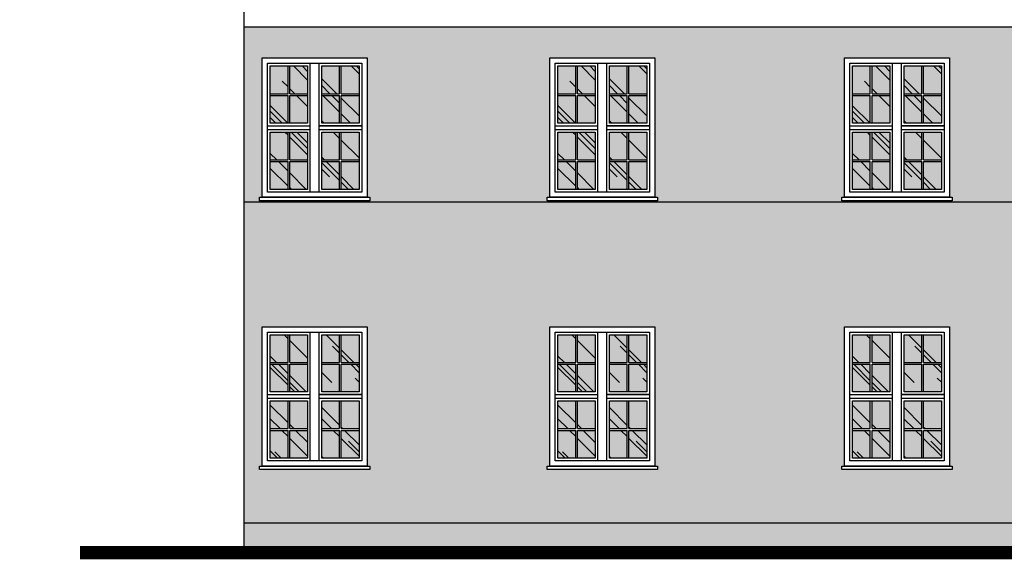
# Model space of a CAD drawing. Header units: millimetres. Extents: x -33628 to -373, y -3399 to 2697.
# Tile 1 of 99: x -33579 to -32470, y -1185 to -577. Entities that reach past the tile are written whole.
import ezdxf

# ---------------------------------------------------------------- set-up
doc = ezdxf.new("R2010")
doc.units = ezdxf.units.MM
doc.header["$LTSCALE"] = 0.2
doc.header["$MEASUREMENT"] = 0
for name, color, linetype, true_color in [('_md-cokół', 7, 'Continuous', 0xb90000), ('_md-kolor 1', 7, 'Continuous', 0xffd2a8), ('_md-kolor 2', 7, 'Continuous', 0xffc31e), ('_md-szyby tło', 7, 'Continuous', 0xd6f4fe)]:
    doc.layers.add(name, color=color, linetype=linetype, true_color=true_color)
for name, color, linetype in [('_md-elewacje', 7, 'Continuous'), ('_md-elewacje-obrysowe', 2, 'Continuous'), ('A-szkło', 154, 'Continuous'), ('A-teren', 7, 'Continuous')]:
    doc.layers.add(name, color=color, linetype=linetype)

msp = doc.modelspace()

# ---------------------------------------------------------------- hatches: boundary and pattern name
at = {"layer": '_md-cokół'}
h = msp.add_hatch(color=256, dxfattribs=at)
h.dxf.hatch_style = 1
h.paths.add_polyline_path([(-32028.2, -1172), (-32005.7, -1171.9), (-32005.7, -1143.5), (-33326.1, -1143.5), (-33326.1, -1172)])
at = {"layer": '_md-kolor 1'}
h = msp.add_hatch(color=256, dxfattribs=at)
h.dxf.hatch_style = 1
h.paths.add_polyline_path([(-32000.7, -619), (-32000.7, -584.8), (-33326.1, -584.8), (-33326.1, -619.8)])
h = msp.add_hatch(color=256, dxfattribs=at)
h.dxf.hatch_style = 1
h.paths.add_polyline_path([(-33326.1, -975.7), (-33326.1, -782), (-32005.7, -782), (-32005.7, -975.7), (-32198.6, -975.7), (-32198.6, -922.5), (-32316.6, -922.5), (-32316.6, -975.7), (-32532.3, -975.7), (-32532.3, -922.5), (-32650.3, -922.5), (-32650.3, -975.7), (-32864, -975.7), (-32864, -922.5), (-32982, -922.5), (-32982, -975.7), (-33187.9, -975.7), (-33187.9, -922.5), (-33305.9, -922.5), (-33305.9, -975.7)])
h.paths.add_polyline_path([(-33326.1, -975.7), (-33305.9, -975.7), (-33305.9, -1079.5), (-33308.9, -1079.5), (-33308.9, -1083.5), (-33184.9, -1083.5), (-33184.9, -1079.5), (-33187.9, -1079.5), (-33187.9, -975.7), (-32982, -975.7), (-32982, -1079.5), (-32985, -1079.5), (-32985, -1083.5), (-32861, -1083.5), (-32861, -1079.5), (-32864, -1079.5), (-32864, -975.7), (-32650.3, -975.7), (-32650.3, -1079.5), (-32653.3, -1079.5), (-32653.3, -1083.5), (-32529.3, -1083.5), (-32529.3, -1079.5), (-32532.3, -1079.5), (-32532.3, -975.7), (-32316.6, -975.7), (-32316.6, -1079.5), (-32319.6, -1079.5), (-32319.6, -1083.5), (-32195.6, -1083.5), (-32195.6, -1079.5), (-32198.6, -1079.5), (-32198.6, -975.7), (-32005.7, -975.7), (-32005.7, -1143.5), (-33326.1, -1143.5)])
at = {"layer": '_md-kolor 2'}
h = msp.add_hatch(color=256, dxfattribs=at)
h.dxf.hatch_style = 1
h.paths.add_polyline_path([(-33265.6, -782), (-33265.6, -780.7), (-33184.9, -780.7), (-33184.9, -776.7), (-33187.9, -776.7), (-33187.9, -619.7), (-32905.4, -619.5), (-32905.4, -619.7), (-32982, -619.7), (-32982, -776.7), (-32985, -776.7), (-32985, -780.7), (-32905.4, -780.7), (-32905.4, -782)])
h.paths.add_polyline_path([(-32905.4, -782), (-32905.4, -780.7), (-32861, -780.7), (-32861, -776.7), (-32864, -776.7), (-32864, -619.7), (-32905.4, -619.7), (-32905.4, -619.5), (-32574.8, -619.4), (-32574.8, -619.7), (-32650.3, -619.7), (-32650.3, -776.7), (-32653.3, -776.7), (-32653.3, -780.7), (-32574.8, -780.7), (-32574.8, -782)])
h.paths.add_polyline_path([(-32574.8, -782), (-32574.8, -780.7), (-32529.3, -780.7), (-32529.3, -776.7), (-32532.3, -776.7), (-32532.3, -619.7), (-32574.8, -619.7), (-32574.8, -619.4), (-32258.9, -619.2), (-32258.9, -619.7), (-32316.6, -619.7), (-32316.6, -776.7), (-32319.6, -776.7), (-32319.6, -780.7), (-32258.9, -780.7), (-32258.9, -782)])
h.paths.add_polyline_path([(-33326.1, -782), (-33326.1, -619.8), (-33305.9, -619.8), (-33305.9, -776.7), (-33308.9, -776.7), (-33308.9, -780.7), (-33265.6, -780.7), (-33265.6, -782)])
at = {"layer": '_md-szyby tło'}
h = msp.add_hatch(color=256, dxfattribs=at)
h.dxf.hatch_style = 1
h.paths.add_polyline_path([(-33196.9, -628.7), (-33196.9, -660), (-33216.9, -660), (-33216.9, -628.7)])
h.paths.add_polyline_path([(-33218.9, -660), (-33238.9, -660), (-33238.9, -628.7), (-33218.9, -628.7)])
h.paths.add_polyline_path([(-33238.9, -693.2), (-33238.9, -662), (-33218.9, -662), (-33218.9, -693.2)])
h.paths.add_polyline_path([(-33196.9, -693.2), (-33216.9, -693.2), (-33216.9, -662), (-33196.9, -662)])
h.paths.add_polyline_path([(-33196.9, -703.2), (-33196.9, -734.5), (-33216.9, -734.5), (-33216.9, -703.2)])
h.paths.add_polyline_path([(-33218.9, -734.5), (-33238.9, -734.5), (-33238.9, -703.2), (-33218.9, -703.2)])
h.paths.add_polyline_path([(-33238.9, -767.7), (-33238.9, -736.5), (-33218.9, -736.5), (-33218.9, -767.7)])
h.paths.add_polyline_path([(-33196.9, -767.7), (-33216.9, -767.7), (-33216.9, -736.5), (-33196.9, -736.5)])
h.paths.add_polyline_path([(-33254.9, -767.7), (-33274.9, -767.7), (-33274.9, -736.5), (-33254.9, -736.5)])
h.paths.add_polyline_path([(-33296.9, -767.7), (-33296.9, -736.5), (-33276.9, -736.5), (-33276.9, -767.7)])
h.paths.add_polyline_path([(-33276.9, -734.5), (-33296.9, -734.5), (-33296.9, -703.2), (-33276.9, -703.2)])
h.paths.add_polyline_path([(-33296.9, -693.2), (-33296.9, -662), (-33276.9, -662), (-33276.9, -693.2)])
h.paths.add_polyline_path([(-33254.9, -693.2), (-33274.9, -693.2), (-33274.9, -662), (-33254.9, -662)])
h.paths.add_polyline_path([(-33254.9, -703.2), (-33254.9, -734.5), (-33274.9, -734.5), (-33274.9, -703.2)])
h.paths.add_polyline_path([(-33276.9, -660), (-33296.9, -660), (-33296.9, -628.7), (-33276.9, -628.7)])
h.paths.add_polyline_path([(-33254.9, -628.7), (-33254.9, -660), (-33274.9, -660), (-33274.9, -628.7)])
h = msp.add_hatch(color=256, dxfattribs=at)
h.dxf.hatch_style = 1
h.paths.add_polyline_path([(-32873, -628.7), (-32873, -660), (-32893, -660), (-32893, -628.7)])
h.paths.add_polyline_path([(-32895, -660), (-32915, -660), (-32915, -628.7), (-32895, -628.7)])
h.paths.add_polyline_path([(-32915, -693.2), (-32915, -662), (-32895, -662), (-32895, -693.2)])
h.paths.add_polyline_path([(-32873, -693.2), (-32893, -693.2), (-32893, -662), (-32873, -662)])
h.paths.add_polyline_path([(-32873, -703.2), (-32873, -734.5), (-32893, -734.5), (-32893, -703.2)])
h.paths.add_polyline_path([(-32895, -734.5), (-32915, -734.5), (-32915, -703.2), (-32895, -703.2)])
h.paths.add_polyline_path([(-32915, -767.7), (-32915, -736.5), (-32895, -736.5), (-32895, -767.7)])
h.paths.add_polyline_path([(-32873, -767.7), (-32893, -767.7), (-32893, -736.5), (-32873, -736.5)])
h.paths.add_polyline_path([(-32931, -767.7), (-32951, -767.7), (-32951, -736.5), (-32931, -736.5)])
h.paths.add_polyline_path([(-32973, -767.7), (-32973, -736.5), (-32953, -736.5), (-32953, -767.7)])
h.paths.add_polyline_path([(-32953, -734.5), (-32973, -734.5), (-32973, -703.2), (-32953, -703.2)])
h.paths.add_polyline_path([(-32973, -693.2), (-32973, -662), (-32953, -662), (-32953, -693.2)])
h.paths.add_polyline_path([(-32931, -693.2), (-32951, -693.2), (-32951, -662), (-32931, -662)])
h.paths.add_polyline_path([(-32931, -703.2), (-32931, -734.5), (-32951, -734.5), (-32951, -703.2)])
h.paths.add_polyline_path([(-32953, -660), (-32973, -660), (-32973, -628.7), (-32953, -628.7)])
h.paths.add_polyline_path([(-32931, -628.7), (-32931, -660), (-32951, -660), (-32951, -628.7)])
h = msp.add_hatch(color=256, dxfattribs=at)
h.dxf.hatch_style = 1
h.paths.add_polyline_path([(-32541.3, -628.7), (-32541.3, -660), (-32561.3, -660), (-32561.3, -628.7)])
h.paths.add_polyline_path([(-32563.3, -660), (-32583.3, -660), (-32583.3, -628.7), (-32563.3, -628.7)])
h.paths.add_polyline_path([(-32583.3, -693.2), (-32583.3, -662), (-32563.3, -662), (-32563.3, -693.2)])
h.paths.add_polyline_path([(-32541.3, -693.2), (-32561.3, -693.2), (-32561.3, -662), (-32541.3, -662)])
h.paths.add_polyline_path([(-32541.3, -703.2), (-32541.3, -734.5), (-32561.3, -734.5), (-32561.3, -703.2)])
h.paths.add_polyline_path([(-32563.3, -734.5), (-32583.3, -734.5), (-32583.3, -703.2), (-32563.3, -703.2)])
h.paths.add_polyline_path([(-32583.3, -767.7), (-32583.3, -736.5), (-32563.3, -736.5), (-32563.3, -767.7)])
h.paths.add_polyline_path([(-32541.3, -767.7), (-32561.3, -767.7), (-32561.3, -736.5), (-32541.3, -736.5)])
h.paths.add_polyline_path([(-32599.3, -767.7), (-32619.3, -767.7), (-32619.3, -736.5), (-32599.3, -736.5)])
h.paths.add_polyline_path([(-32641.3, -767.7), (-32641.3, -736.5), (-32621.3, -736.5), (-32621.3, -767.7)])
h.paths.add_polyline_path([(-32621.3, -734.5), (-32641.3, -734.5), (-32641.3, -703.2), (-32621.3, -703.2)])
h.paths.add_polyline_path([(-32641.3, -693.2), (-32641.3, -662), (-32621.3, -662), (-32621.3, -693.2)])
h.paths.add_polyline_path([(-32599.3, -693.2), (-32619.3, -693.2), (-32619.3, -662), (-32599.3, -662)])
h.paths.add_polyline_path([(-32599.3, -703.2), (-32599.3, -734.5), (-32619.3, -734.5), (-32619.3, -703.2)])
h.paths.add_polyline_path([(-32621.3, -660), (-32641.3, -660), (-32641.3, -628.7), (-32621.3, -628.7)])
h.paths.add_polyline_path([(-32599.3, -628.7), (-32599.3, -660), (-32619.3, -660), (-32619.3, -628.7)])
h = msp.add_hatch(color=256, dxfattribs=at)
h.dxf.hatch_style = 1
h.paths.add_polyline_path([(-33196.9, -1070.5), (-33216.9, -1070.5), (-33216.9, -1039.3), (-33196.9, -1039.3)])
h.paths.add_polyline_path([(-33238.9, -1070.5), (-33238.9, -1039.3), (-33218.9, -1039.3), (-33218.9, -1070.5)])
h.paths.add_polyline_path([(-33218.9, -1037.3), (-33238.9, -1037.3), (-33238.9, -1006), (-33218.9, -1006)])
h.paths.add_polyline_path([(-33196.9, -1006), (-33196.9, -1037.3), (-33216.9, -1037.3), (-33216.9, -1006)])
h.paths.add_polyline_path([(-33196.9, -996), (-33216.9, -996), (-33216.9, -964.8), (-33196.9, -964.8)])
h.paths.add_polyline_path([(-33238.9, -996), (-33238.9, -964.8), (-33218.9, -964.8), (-33218.9, -996)])
h.paths.add_polyline_path([(-33218.9, -962.8), (-33238.9, -962.8), (-33238.9, -931.5), (-33218.9, -931.5)])
h.paths.add_polyline_path([(-33196.9, -931.5), (-33196.9, -962.8), (-33216.9, -962.8), (-33216.9, -931.5)])
h.paths.add_polyline_path([(-33254.9, -931.5), (-33254.9, -962.8), (-33274.9, -962.8), (-33274.9, -931.5)])
h.paths.add_polyline_path([(-33276.9, -962.8), (-33296.9, -962.8), (-33296.9, -931.5), (-33276.9, -931.5)])
h.paths.add_polyline_path([(-33254.9, -1006), (-33254.9, -1037.3), (-33274.9, -1037.3), (-33274.9, -1006)])
h.paths.add_polyline_path([(-33276.9, -1037.3), (-33296.9, -1037.3), (-33296.9, -1006), (-33276.9, -1006)])
h.paths.add_polyline_path([(-33296.9, -1070.5), (-33296.9, -1039.3), (-33276.9, -1039.3), (-33276.9, -1070.5)])
h.paths.add_polyline_path([(-33296.9, -996), (-33296.9, -964.8), (-33276.9, -964.8), (-33276.9, -996)])
h.paths.add_polyline_path([(-33254.9, -996), (-33274.9, -996), (-33274.9, -964.8), (-33254.9, -964.8)])
h.paths.add_polyline_path([(-33254.9, -1070.5), (-33274.9, -1070.5), (-33274.9, -1039.3), (-33254.9, -1039.3)])
h = msp.add_hatch(color=256, dxfattribs=at)
h.dxf.hatch_style = 1
h.paths.add_polyline_path([(-32873, -1070.5), (-32893, -1070.5), (-32893, -1039.3), (-32873, -1039.3)])
h.paths.add_polyline_path([(-32915, -1070.5), (-32915, -1039.3), (-32895, -1039.3), (-32895, -1070.5)])
h.paths.add_polyline_path([(-32895, -1037.3), (-32915, -1037.3), (-32915, -1006), (-32895, -1006)])
h.paths.add_polyline_path([(-32873, -1006), (-32873, -1037.3), (-32893, -1037.3), (-32893, -1006)])
h.paths.add_polyline_path([(-32873, -996), (-32893, -996), (-32893, -964.8), (-32873, -964.8)])
h.paths.add_polyline_path([(-32915, -996), (-32915, -964.8), (-32895, -964.8), (-32895, -996)])
h.paths.add_polyline_path([(-32895, -962.8), (-32915, -962.8), (-32915, -931.5), (-32895, -931.5)])
h.paths.add_polyline_path([(-32873, -931.5), (-32873, -962.8), (-32893, -962.8), (-32893, -931.5)])
h.paths.add_polyline_path([(-32931, -931.5), (-32931, -962.8), (-32951, -962.8), (-32951, -931.5)])
h.paths.add_polyline_path([(-32953, -962.8), (-32973, -962.8), (-32973, -931.5), (-32953, -931.5)])
h.paths.add_polyline_path([(-32931, -1006), (-32931, -1037.3), (-32951, -1037.3), (-32951, -1006)])
h.paths.add_polyline_path([(-32953, -1037.3), (-32973, -1037.3), (-32973, -1006), (-32953, -1006)])
h.paths.add_polyline_path([(-32973, -1070.5), (-32973, -1039.3), (-32953, -1039.3), (-32953, -1070.5)])
h.paths.add_polyline_path([(-32973, -996), (-32973, -964.8), (-32953, -964.8), (-32953, -996)])
h.paths.add_polyline_path([(-32931, -996), (-32951, -996), (-32951, -964.8), (-32931, -964.8)])
h.paths.add_polyline_path([(-32931, -1070.5), (-32951, -1070.5), (-32951, -1039.3), (-32931, -1039.3)])
h = msp.add_hatch(color=256, dxfattribs=at)
h.dxf.hatch_style = 1
h.paths.add_polyline_path([(-32541.3, -1070.5), (-32561.3, -1070.5), (-32561.3, -1039.3), (-32541.3, -1039.3)])
h.paths.add_polyline_path([(-32583.3, -1070.5), (-32583.3, -1039.3), (-32563.3, -1039.3), (-32563.3, -1070.5)])
h.paths.add_polyline_path([(-32563.3, -1037.3), (-32583.3, -1037.3), (-32583.3, -1006), (-32563.3, -1006)])
h.paths.add_polyline_path([(-32541.3, -1006), (-32541.3, -1037.3), (-32561.3, -1037.3), (-32561.3, -1006)])
h.paths.add_polyline_path([(-32541.3, -996), (-32561.3, -996), (-32561.3, -964.8), (-32541.3, -964.8)])
h.paths.add_polyline_path([(-32583.3, -996), (-32583.3, -964.8), (-32563.3, -964.8), (-32563.3, -996)])
h.paths.add_polyline_path([(-32563.3, -962.8), (-32583.3, -962.8), (-32583.3, -931.5), (-32563.3, -931.5)])
h.paths.add_polyline_path([(-32541.3, -931.5), (-32541.3, -962.8), (-32561.3, -962.8), (-32561.3, -931.5)])
h.paths.add_polyline_path([(-32599.3, -931.5), (-32599.3, -962.8), (-32619.3, -962.8), (-32619.3, -931.5)])
h.paths.add_polyline_path([(-32621.3, -962.8), (-32641.3, -962.8), (-32641.3, -931.5), (-32621.3, -931.5)])
h.paths.add_polyline_path([(-32599.3, -1006), (-32599.3, -1037.3), (-32619.3, -1037.3), (-32619.3, -1006)])
h.paths.add_polyline_path([(-32621.3, -1037.3), (-32641.3, -1037.3), (-32641.3, -1006), (-32621.3, -1006)])
h.paths.add_polyline_path([(-32641.3, -1070.5), (-32641.3, -1039.3), (-32621.3, -1039.3), (-32621.3, -1070.5)])
h.paths.add_polyline_path([(-32641.3, -996), (-32641.3, -964.8), (-32621.3, -964.8), (-32621.3, -996)])
h.paths.add_polyline_path([(-32599.3, -996), (-32619.3, -996), (-32619.3, -964.8), (-32599.3, -964.8)])
h.paths.add_polyline_path([(-32599.3, -1070.5), (-32619.3, -1070.5), (-32619.3, -1039.3), (-32599.3, -1039.3)])
at = {"layer": 'A-szkło', "transparency": 33554679}
h = msp.add_hatch(dxfattribs=at)
h.set_pattern_fill('AR-RROOF', color=256, scale=50, angle=225)
h.set_pattern_definition([(315, (-4903.126, -1560.92), (113.137085, -42.42641), [750, -100, 250, -50]), (315, (-4838.426, -1590.266), (11.66726, 82.37794), [150, -16.5, 300, -37.5]), (315, (-4855.396, -1548.547), (207.53584, -160.159686), [400, -70, 200, -50])])
h.paths.add_polyline_path([(-33196.9, -628.7), (-33196.9, -660), (-33216.9, -660), (-33216.9, -628.7)])
h.paths.add_polyline_path([(-33218.9, -660), (-33238.9, -660), (-33238.9, -628.7), (-33218.9, -628.7)])
h.paths.add_polyline_path([(-33238.9, -693.2), (-33238.9, -662), (-33218.9, -662), (-33218.9, -693.2)])
h.paths.add_polyline_path([(-33196.9, -693.2), (-33216.9, -693.2), (-33216.9, -662), (-33196.9, -662)])
h.paths.add_polyline_path([(-33196.9, -703.2), (-33196.9, -734.5), (-33216.9, -734.5), (-33216.9, -703.2)])
h.paths.add_polyline_path([(-33218.9, -734.5), (-33238.9, -734.5), (-33238.9, -703.2), (-33218.9, -703.2)])
h.paths.add_polyline_path([(-33238.9, -767.7), (-33238.9, -736.5), (-33218.9, -736.5), (-33218.9, -767.7)])
h.paths.add_polyline_path([(-33196.9, -767.7), (-33216.9, -767.7), (-33216.9, -736.5), (-33196.9, -736.5)])
h.paths.add_polyline_path([(-33254.9, -767.7), (-33274.9, -767.7), (-33274.9, -736.5), (-33254.9, -736.5)])
h.paths.add_polyline_path([(-33296.9, -767.7), (-33296.9, -736.5), (-33276.9, -736.5), (-33276.9, -767.7)])
h.paths.add_polyline_path([(-33276.9, -734.5), (-33296.9, -734.5), (-33296.9, -703.2), (-33276.9, -703.2)])
h.paths.add_polyline_path([(-33296.9, -693.2), (-33296.9, -662), (-33276.9, -662), (-33276.9, -693.2)])
h.paths.add_polyline_path([(-33254.9, -693.2), (-33274.9, -693.2), (-33274.9, -662), (-33254.9, -662)])
h.paths.add_polyline_path([(-33254.9, -703.2), (-33254.9, -734.5), (-33274.9, -734.5), (-33274.9, -703.2)])
h.paths.add_polyline_path([(-33276.9, -660), (-33296.9, -660), (-33296.9, -628.7), (-33276.9, -628.7)])
h.paths.add_polyline_path([(-33254.9, -628.7), (-33254.9, -660), (-33274.9, -660), (-33274.9, -628.7)])
h = msp.add_hatch(dxfattribs=at)
h.set_pattern_fill('AR-RROOF', color=256, scale=50, angle=225)
h.set_pattern_definition([(315, (-4579.24, -1560.92), (113.137085, -42.42641), [750, -100, 250, -50]), (315, (-4514.54, -1590.266), (11.66726, 82.37794), [150, -16.5, 300, -37.5]), (315, (-4531.51, -1548.547), (207.53584, -160.159686), [400, -70, 200, -50])])
h.paths.add_polyline_path([(-32873, -628.7), (-32873, -660), (-32893, -660), (-32893, -628.7)])
h.paths.add_polyline_path([(-32895, -660), (-32915, -660), (-32915, -628.7), (-32895, -628.7)])
h.paths.add_polyline_path([(-32915, -693.2), (-32915, -662), (-32895, -662), (-32895, -693.2)])
h.paths.add_polyline_path([(-32873, -693.2), (-32893, -693.2), (-32893, -662), (-32873, -662)])
h.paths.add_polyline_path([(-32873, -703.2), (-32873, -734.5), (-32893, -734.5), (-32893, -703.2)])
h.paths.add_polyline_path([(-32895, -734.5), (-32915, -734.5), (-32915, -703.2), (-32895, -703.2)])
h.paths.add_polyline_path([(-32915, -767.7), (-32915, -736.5), (-32895, -736.5), (-32895, -767.7)])
h.paths.add_polyline_path([(-32873, -767.7), (-32893, -767.7), (-32893, -736.5), (-32873, -736.5)])
h.paths.add_polyline_path([(-32931, -767.7), (-32951, -767.7), (-32951, -736.5), (-32931, -736.5)])
h.paths.add_polyline_path([(-32973, -767.7), (-32973, -736.5), (-32953, -736.5), (-32953, -767.7)])
h.paths.add_polyline_path([(-32953, -734.5), (-32973, -734.5), (-32973, -703.2), (-32953, -703.2)])
h.paths.add_polyline_path([(-32973, -693.2), (-32973, -662), (-32953, -662), (-32953, -693.2)])
h.paths.add_polyline_path([(-32931, -693.2), (-32951, -693.2), (-32951, -662), (-32931, -662)])
h.paths.add_polyline_path([(-32931, -703.2), (-32931, -734.5), (-32951, -734.5), (-32951, -703.2)])
h.paths.add_polyline_path([(-32953, -660), (-32973, -660), (-32973, -628.7), (-32953, -628.7)])
h.paths.add_polyline_path([(-32931, -628.7), (-32931, -660), (-32951, -660), (-32951, -628.7)])
h = msp.add_hatch(dxfattribs=at)
h.set_pattern_fill('AR-RROOF', color=256, scale=50, angle=225)
h.set_pattern_definition([(315, (-4247.557, -1560.92), (113.137085, -42.42641), [750, -100, 250, -50]), (315, (-4182.857, -1590.266), (11.66726, 82.37794), [150, -16.5, 300, -37.5]), (315, (-4199.827, -1548.547), (207.53584, -160.159686), [400, -70, 200, -50])])
h.paths.add_polyline_path([(-32541.3, -628.7), (-32541.3, -660), (-32561.3, -660), (-32561.3, -628.7)])
h.paths.add_polyline_path([(-32563.3, -660), (-32583.3, -660), (-32583.3, -628.7), (-32563.3, -628.7)])
h.paths.add_polyline_path([(-32583.3, -693.2), (-32583.3, -662), (-32563.3, -662), (-32563.3, -693.2)])
h.paths.add_polyline_path([(-32541.3, -693.2), (-32561.3, -693.2), (-32561.3, -662), (-32541.3, -662)])
h.paths.add_polyline_path([(-32541.3, -703.2), (-32541.3, -734.5), (-32561.3, -734.5), (-32561.3, -703.2)])
h.paths.add_polyline_path([(-32563.3, -734.5), (-32583.3, -734.5), (-32583.3, -703.2), (-32563.3, -703.2)])
h.paths.add_polyline_path([(-32583.3, -767.7), (-32583.3, -736.5), (-32563.3, -736.5), (-32563.3, -767.7)])
h.paths.add_polyline_path([(-32541.3, -767.7), (-32561.3, -767.7), (-32561.3, -736.5), (-32541.3, -736.5)])
h.paths.add_polyline_path([(-32599.3, -767.7), (-32619.3, -767.7), (-32619.3, -736.5), (-32599.3, -736.5)])
h.paths.add_polyline_path([(-32641.3, -767.7), (-32641.3, -736.5), (-32621.3, -736.5), (-32621.3, -767.7)])
h.paths.add_polyline_path([(-32621.3, -734.5), (-32641.3, -734.5), (-32641.3, -703.2), (-32621.3, -703.2)])
h.paths.add_polyline_path([(-32641.3, -693.2), (-32641.3, -662), (-32621.3, -662), (-32621.3, -693.2)])
h.paths.add_polyline_path([(-32599.3, -693.2), (-32619.3, -693.2), (-32619.3, -662), (-32599.3, -662)])
h.paths.add_polyline_path([(-32599.3, -703.2), (-32599.3, -734.5), (-32619.3, -734.5), (-32619.3, -703.2)])
h.paths.add_polyline_path([(-32621.3, -660), (-32641.3, -660), (-32641.3, -628.7), (-32621.3, -628.7)])
h.paths.add_polyline_path([(-32599.3, -628.7), (-32599.3, -660), (-32619.3, -660), (-32619.3, -628.7)])
h = msp.add_hatch(dxfattribs=at)
h.set_pattern_fill('AR-RROOF', color=256, scale=50, angle=225)
h.set_pattern_definition([(315, (-4903.127, -1560.246), (113.137085, -42.42641), [750, -100, 250, -50]), (315, (-4838.426, -1589.59), (11.66726, 82.37794), [150, -16.5, 300, -37.5]), (315, (-4855.397, -1547.872), (207.53584, -160.159686), [400, -70, 200, -50])])
h.paths.add_polyline_path([(-33196.9, -1070.5), (-33216.9, -1070.5), (-33216.9, -1039.3), (-33196.9, -1039.3)])
h.paths.add_polyline_path([(-33238.9, -1070.5), (-33238.9, -1039.3), (-33218.9, -1039.3), (-33218.9, -1070.5)])
h.paths.add_polyline_path([(-33218.9, -1037.3), (-33238.9, -1037.3), (-33238.9, -1006), (-33218.9, -1006)])
h.paths.add_polyline_path([(-33196.9, -1006), (-33196.9, -1037.3), (-33216.9, -1037.3), (-33216.9, -1006)])
h.paths.add_polyline_path([(-33196.9, -996), (-33216.9, -996), (-33216.9, -964.8), (-33196.9, -964.8)])
h.paths.add_polyline_path([(-33238.9, -996), (-33238.9, -964.8), (-33218.9, -964.8), (-33218.9, -996)])
h.paths.add_polyline_path([(-33218.9, -962.8), (-33238.9, -962.8), (-33238.9, -931.5), (-33218.9, -931.5)])
h.paths.add_polyline_path([(-33196.9, -931.5), (-33196.9, -962.8), (-33216.9, -962.8), (-33216.9, -931.5)])
h.paths.add_polyline_path([(-33254.9, -931.5), (-33254.9, -962.8), (-33274.9, -962.8), (-33274.9, -931.5)])
h.paths.add_polyline_path([(-33276.9, -962.8), (-33296.9, -962.8), (-33296.9, -931.5), (-33276.9, -931.5)])
h.paths.add_polyline_path([(-33254.9, -1006), (-33254.9, -1037.3), (-33274.9, -1037.3), (-33274.9, -1006)])
h.paths.add_polyline_path([(-33276.9, -1037.3), (-33296.9, -1037.3), (-33296.9, -1006), (-33276.9, -1006)])
h.paths.add_polyline_path([(-33296.9, -1070.5), (-33296.9, -1039.3), (-33276.9, -1039.3), (-33276.9, -1070.5)])
h.paths.add_polyline_path([(-33296.9, -996), (-33296.9, -964.8), (-33276.9, -964.8), (-33276.9, -996)])
h.paths.add_polyline_path([(-33254.9, -996), (-33274.9, -996), (-33274.9, -964.8), (-33254.9, -964.8)])
h.paths.add_polyline_path([(-33254.9, -1070.5), (-33274.9, -1070.5), (-33274.9, -1039.3), (-33254.9, -1039.3)])
h = msp.add_hatch(dxfattribs=at)
h.set_pattern_fill('AR-RROOF', color=256, scale=50, angle=225)
h.set_pattern_definition([(315, (-4579.24, -1560.246), (113.137085, -42.42641), [750, -100, 250, -50]), (315, (-4514.54, -1589.59), (11.66726, 82.37794), [150, -16.5, 300, -37.5]), (315, (-4531.51, -1547.872), (207.53584, -160.159686), [400, -70, 200, -50])])
h.paths.add_polyline_path([(-32873, -1070.5), (-32893, -1070.5), (-32893, -1039.3), (-32873, -1039.3)])
h.paths.add_polyline_path([(-32915, -1070.5), (-32915, -1039.3), (-32895, -1039.3), (-32895, -1070.5)])
h.paths.add_polyline_path([(-32895, -1037.3), (-32915, -1037.3), (-32915, -1006), (-32895, -1006)])
h.paths.add_polyline_path([(-32873, -1006), (-32873, -1037.3), (-32893, -1037.3), (-32893, -1006)])
h.paths.add_polyline_path([(-32873, -996), (-32893, -996), (-32893, -964.8), (-32873, -964.8)])
h.paths.add_polyline_path([(-32915, -996), (-32915, -964.8), (-32895, -964.8), (-32895, -996)])
h.paths.add_polyline_path([(-32895, -962.8), (-32915, -962.8), (-32915, -931.5), (-32895, -931.5)])
h.paths.add_polyline_path([(-32873, -931.5), (-32873, -962.8), (-32893, -962.8), (-32893, -931.5)])
h.paths.add_polyline_path([(-32931, -931.5), (-32931, -962.8), (-32951, -962.8), (-32951, -931.5)])
h.paths.add_polyline_path([(-32953, -962.8), (-32973, -962.8), (-32973, -931.5), (-32953, -931.5)])
h.paths.add_polyline_path([(-32931, -1006), (-32931, -1037.3), (-32951, -1037.3), (-32951, -1006)])
h.paths.add_polyline_path([(-32953, -1037.3), (-32973, -1037.3), (-32973, -1006), (-32953, -1006)])
h.paths.add_polyline_path([(-32973, -1070.5), (-32973, -1039.3), (-32953, -1039.3), (-32953, -1070.5)])
h.paths.add_polyline_path([(-32973, -996), (-32973, -964.8), (-32953, -964.8), (-32953, -996)])
h.paths.add_polyline_path([(-32931, -996), (-32951, -996), (-32951, -964.8), (-32931, -964.8)])
h.paths.add_polyline_path([(-32931, -1070.5), (-32951, -1070.5), (-32951, -1039.3), (-32931, -1039.3)])
h = msp.add_hatch(dxfattribs=at)
h.set_pattern_fill('AR-RROOF', color=256, scale=50, angle=225)
h.set_pattern_definition([(315, (-4247.557, -1560.246), (113.137085, -42.42641), [750, -100, 250, -50]), (315, (-4182.86, -1589.59), (11.66726, 82.37794), [150, -16.5, 300, -37.5]), (315, (-4199.827, -1547.872), (207.53584, -160.159686), [400, -70, 200, -50])])
h.paths.add_polyline_path([(-32541.3, -1070.5), (-32561.3, -1070.5), (-32561.3, -1039.3), (-32541.3, -1039.3)])
h.paths.add_polyline_path([(-32583.3, -1070.5), (-32583.3, -1039.3), (-32563.3, -1039.3), (-32563.3, -1070.5)])
h.paths.add_polyline_path([(-32563.3, -1037.3), (-32583.3, -1037.3), (-32583.3, -1006), (-32563.3, -1006)])
h.paths.add_polyline_path([(-32541.3, -1006), (-32541.3, -1037.3), (-32561.3, -1037.3), (-32561.3, -1006)])
h.paths.add_polyline_path([(-32541.3, -996), (-32561.3, -996), (-32561.3, -964.8), (-32541.3, -964.8)])
h.paths.add_polyline_path([(-32583.3, -996), (-32583.3, -964.8), (-32563.3, -964.8), (-32563.3, -996)])
h.paths.add_polyline_path([(-32563.3, -962.8), (-32583.3, -962.8), (-32583.3, -931.5), (-32563.3, -931.5)])
h.paths.add_polyline_path([(-32541.3, -931.5), (-32541.3, -962.8), (-32561.3, -962.8), (-32561.3, -931.5)])
h.paths.add_polyline_path([(-32599.3, -931.5), (-32599.3, -962.8), (-32619.3, -962.8), (-32619.3, -931.5)])
h.paths.add_polyline_path([(-32621.3, -962.8), (-32641.3, -962.8), (-32641.3, -931.5), (-32621.3, -931.5)])
h.paths.add_polyline_path([(-32599.3, -1006), (-32599.3, -1037.3), (-32619.3, -1037.3), (-32619.3, -1006)])
h.paths.add_polyline_path([(-32621.3, -1037.3), (-32641.3, -1037.3), (-32641.3, -1006), (-32621.3, -1006)])
h.paths.add_polyline_path([(-32641.3, -1070.5), (-32641.3, -1039.3), (-32621.3, -1039.3), (-32621.3, -1070.5)])
h.paths.add_polyline_path([(-32641.3, -996), (-32641.3, -964.8), (-32621.3, -964.8), (-32621.3, -996)])
h.paths.add_polyline_path([(-32599.3, -996), (-32619.3, -996), (-32619.3, -964.8), (-32599.3, -964.8)])
h.paths.add_polyline_path([(-32599.3, -1070.5), (-32619.3, -1070.5), (-32619.3, -1039.3), (-32599.3, -1039.3)])

# ---------------------------------------------------------------- linework, layer by layer
at = {"layer": '_md-elewacje'}
for p, q in [((-33276.9, -660), (-33276.9, -628.7)), ((-33274.9, -660), (-33274.9, -628.7)), ((-33251.9, -770.7), (-33251.9, -625.7)), ((-33241.9, -770.7), (-33241.9, -625.7)), ((-33218.9, -660), (-33218.9, -628.7)), ((-33216.9, -660), (-33216.9, -628.7)), ((-32953, -660), (-32953, -628.7)), ((-32951, -660), (-32951, -628.7)), ((-32928, -770.7), (-32928, -625.7)), ((-32918, -770.7), (-32918, -625.7)), ((-32895, -660), (-32895, -628.7)), ((-32893, -660), (-32893, -628.7)), ((-32621.3, -660), (-32621.3, -628.7)), ((-32619.3, -660), (-32619.3, -628.7)), ((-32596.3, -770.7), (-32596.3, -625.7)), ((-32586.3, -770.7), (-32586.3, -625.7)), ((-32563.3, -660), (-32563.3, -628.7)), ((-32561.3, -660), (-32561.3, -628.7)), ((-33296.9, -660), (-33276.9, -660)), ((-33296.9, -662), (-33276.9, -662)), ((-33276.9, -693.2), (-33276.9, -662)), ((-33274.9, -660), (-33254.9, -660)), ((-33274.9, -693.2), (-33274.9, -662)), ((-33274.9, -662), (-33254.9, -662)), ((-33238.9, -660), (-33218.9, -660)), ((-33238.9, -662), (-33218.9, -662)), ((-33218.9, -693.2), (-33218.9, -662)), ((-33216.9, -660), (-33196.9, -660)), ((-33216.9, -693.2), (-33216.9, -662)), ((-33216.9, -662), (-33196.9, -662)), ((-32973, -660), (-32953, -660)), ((-32973, -662), (-32953, -662)), ((-32953, -693.2), (-32953, -662)), ((-32951, -660), (-32931, -660)), ((-32951, -693.2), (-32951, -662)), ((-32951, -662), (-32931, -662)), ((-32915, -660), (-32895, -660)), ((-32915, -662), (-32895, -662)), ((-32895, -693.2), (-32895, -662)), ((-32893, -660), (-32873, -660)), ((-32893, -693.2), (-32893, -662)), ((-32893, -662), (-32873, -662)), ((-32641.3, -660), (-32621.3, -660)), ((-32641.3, -662), (-32621.3, -662)), ((-32621.3, -693.2), (-32621.3, -662)), ((-32619.3, -660), (-32599.3, -660)), ((-32619.3, -693.2), (-32619.3, -662)), ((-32619.3, -662), (-32599.3, -662)), ((-32583.3, -660), (-32563.3, -660)), ((-32583.3, -662), (-32563.3, -662)), ((-32563.3, -693.2), (-32563.3, -662)), ((-32561.3, -660), (-32541.3, -660)), ((-32561.3, -693.2), (-32561.3, -662)), ((-32561.3, -662), (-32541.3, -662)), ((-33299.9, -696.2), (-33251.9, -696.2)), ((-33241.9, -696.2), (-33193.9, -696.2)), ((-32976, -696.2), (-32928, -696.2)), ((-32918, -696.2), (-32870, -696.2)), ((-32644.3, -696.2), (-32596.3, -696.2)), ((-32586.3, -696.2), (-32538.3, -696.2)), ((-33299.9, -700.2), (-33251.9, -700.2)), ((-33276.9, -734.5), (-33276.9, -703.2)), ((-33274.9, -734.5), (-33274.9, -703.2)), ((-33241.9, -700.2), (-33193.9, -700.2)), ((-33218.9, -734.5), (-33218.9, -703.2)), ((-33216.9, -734.5), (-33216.9, -703.2)), ((-32976, -700.2), (-32928, -700.2)), ((-32953, -734.5), (-32953, -703.2)), ((-32951, -734.5), (-32951, -703.2)), ((-32918, -700.2), (-32870, -700.2)), ((-32895, -734.5), (-32895, -703.2)), ((-32893, -734.5), (-32893, -703.2)), ((-32644.3, -700.2), (-32596.3, -700.2)), ((-32621.3, -734.5), (-32621.3, -703.2)), ((-32619.3, -734.5), (-32619.3, -703.2)), ((-32586.3, -700.2), (-32538.3, -700.2)), ((-32563.3, -734.5), (-32563.3, -703.2)), ((-32561.3, -734.5), (-32561.3, -703.2)), ((-33296.9, -734.5), (-33276.9, -734.5)), ((-33296.9, -736.5), (-33276.9, -736.5)), ((-33276.9, -767.7), (-33276.9, -736.5)), ((-33274.9, -734.5), (-33254.9, -734.5)), ((-33274.9, -767.7), (-33274.9, -736.5)), ((-33274.9, -736.5), (-33254.9, -736.5)), ((-33238.9, -734.5), (-33218.9, -734.5)), ((-33238.9, -736.5), (-33218.9, -736.5)), ((-33218.9, -767.7), (-33218.9, -736.5)), ((-33216.9, -734.5), (-33196.9, -734.5)), ((-33216.9, -767.7), (-33216.9, -736.5)), ((-33216.9, -736.5), (-33196.9, -736.5)), ((-32973, -734.5), (-32953, -734.5)), ((-32973, -736.5), (-32953, -736.5)), ((-32953, -767.7), (-32953, -736.5)), ((-32951, -734.5), (-32931, -734.5)), ((-32951, -767.7), (-32951, -736.5)), ((-32951, -736.5), (-32931, -736.5)), ((-32915, -734.5), (-32895, -734.5)), ((-32915, -736.5), (-32895, -736.5)), ((-32895, -767.7), (-32895, -736.5)), ((-32893, -734.5), (-32873, -734.5)), ((-32893, -767.7), (-32893, -736.5)), ((-32893, -736.5), (-32873, -736.5)), ((-32641.3, -734.5), (-32621.3, -734.5)), ((-32641.3, -736.5), (-32621.3, -736.5)), ((-32621.3, -767.7), (-32621.3, -736.5)), ((-32619.3, -734.5), (-32599.3, -734.5)), ((-32619.3, -767.7), (-32619.3, -736.5)), ((-32619.3, -736.5), (-32599.3, -736.5)), ((-32583.3, -734.5), (-32563.3, -734.5)), ((-32583.3, -736.5), (-32563.3, -736.5)), ((-32563.3, -767.7), (-32563.3, -736.5)), ((-32561.3, -734.5), (-32541.3, -734.5)), ((-32561.3, -767.7), (-32561.3, -736.5)), ((-32561.3, -736.5), (-32541.3, -736.5)), ((-32005.7, -782), (-33326.1, -782)), ((-32005.7, -782), (-33326.1, -782)), ((-33251.9, -1073.5), (-33251.9, -928.5)), ((-33241.9, -1073.5), (-33241.9, -928.5)), ((-32928, -1073.5), (-32928, -928.5)), ((-32918, -1073.5), (-32918, -928.5)), ((-32596.3, -1073.5), (-32596.3, -928.5)), ((-32586.3, -1073.5), (-32586.3, -928.5)), ((-33276.9, -962.8), (-33276.9, -931.5)), ((-33274.9, -962.8), (-33274.9, -931.5)), ((-33218.9, -962.8), (-33218.9, -931.5)), ((-33216.9, -962.8), (-33216.9, -931.5)), ((-32953, -962.8), (-32953, -931.5)), ((-32951, -962.8), (-32951, -931.5)), ((-32895, -962.8), (-32895, -931.5)), ((-32893, -962.8), (-32893, -931.5)), ((-32621.3, -962.8), (-32621.3, -931.5)), ((-32619.3, -962.8), (-32619.3, -931.5)), ((-32563.3, -962.8), (-32563.3, -931.5)), ((-32561.3, -962.8), (-32561.3, -931.5)), ((-33296.9, -962.8), (-33276.9, -962.8)), ((-33274.9, -962.8), (-33254.9, -962.8)), ((-33238.9, -962.8), (-33218.9, -962.8)), ((-33216.9, -962.8), (-33196.9, -962.8)), ((-32973, -962.8), (-32953, -962.8)), ((-32951, -962.8), (-32931, -962.8)), ((-32915, -962.8), (-32895, -962.8)), ((-32893, -962.8), (-32873, -962.8)), ((-32641.3, -962.8), (-32621.3, -962.8)), ((-32619.3, -962.8), (-32599.3, -962.8)), ((-32583.3, -962.8), (-32563.3, -962.8)), ((-32561.3, -962.8), (-32541.3, -962.8)), ((-33296.9, -964.8), (-33276.9, -964.8)), ((-33276.9, -996), (-33276.9, -964.8)), ((-33274.9, -996), (-33274.9, -964.8)), ((-33274.9, -964.8), (-33254.9, -964.8)), ((-33238.9, -964.8), (-33218.9, -964.8)), ((-33218.9, -996), (-33218.9, -964.8)), ((-33216.9, -996), (-33216.9, -964.8)), ((-33216.9, -964.8), (-33196.9, -964.8)), ((-32973, -964.8), (-32953, -964.8)), ((-32953, -996), (-32953, -964.8)), ((-32951, -996), (-32951, -964.8)), ((-32951, -964.8), (-32931, -964.8)), ((-32915, -964.8), (-32895, -964.8)), ((-32895, -996), (-32895, -964.8)), ((-32893, -996), (-32893, -964.8)), ((-32893, -964.8), (-32873, -964.8)), ((-32641.3, -964.8), (-32621.3, -964.8)), ((-32621.3, -996), (-32621.3, -964.8)), ((-32619.3, -996), (-32619.3, -964.8)), ((-32619.3, -964.8), (-32599.3, -964.8)), ((-32583.3, -964.8), (-32563.3, -964.8)), ((-32563.3, -996), (-32563.3, -964.8)), ((-32561.3, -996), (-32561.3, -964.8)), ((-32561.3, -964.8), (-32541.3, -964.8)), ((-33299.9, -999), (-33251.9, -999)), ((-33299.9, -1003), (-33251.9, -1003)), ((-33276.9, -1037.3), (-33276.9, -1006)), ((-33274.9, -1037.3), (-33274.9, -1006)), ((-33241.9, -999), (-33193.9, -999)), ((-33241.9, -1003), (-33193.9, -1003)), ((-33218.9, -1037.3), (-33218.9, -1006)), ((-33216.9, -1037.3), (-33216.9, -1006)), ((-32976, -999), (-32928, -999)), ((-32976, -1003), (-32928, -1003)), ((-32953, -1037.3), (-32953, -1006)), ((-32951, -1037.3), (-32951, -1006)), ((-32918, -999), (-32870, -999)), ((-32918, -1003), (-32870, -1003)), ((-32895, -1037.3), (-32895, -1006)), ((-32893, -1037.3), (-32893, -1006)), ((-32644.3, -999), (-32596.3, -999)), ((-32644.3, -1003), (-32596.3, -1003)), ((-32621.3, -1037.3), (-32621.3, -1006)), ((-32619.3, -1037.3), (-32619.3, -1006)), ((-32586.3, -999), (-32538.3, -999)), ((-32586.3, -1003), (-32538.3, -1003)), ((-32563.3, -1037.3), (-32563.3, -1006)), ((-32561.3, -1037.3), (-32561.3, -1006)), ((-33296.9, -1037.3), (-33276.9, -1037.3)), ((-33296.9, -1039.3), (-33276.9, -1039.3)), ((-33276.9, -1070.5), (-33276.9, -1039.3)), ((-33274.9, -1037.3), (-33254.9, -1037.3)), ((-33274.9, -1070.5), (-33274.9, -1039.3)), ((-33274.9, -1039.3), (-33254.9, -1039.3)), ((-33238.9, -1037.3), (-33218.9, -1037.3)), ((-33238.9, -1039.3), (-33218.9, -1039.3)), ((-33218.9, -1070.5), (-33218.9, -1039.3)), ((-33216.9, -1037.3), (-33196.9, -1037.3)), ((-33216.9, -1070.5), (-33216.9, -1039.3)), ((-33216.9, -1039.3), (-33196.9, -1039.3)), ((-32973, -1037.3), (-32953, -1037.3)), ((-32973, -1039.3), (-32953, -1039.3)), ((-32953, -1070.5), (-32953, -1039.3)), ((-32951, -1037.3), (-32931, -1037.3)), ((-32951, -1070.5), (-32951, -1039.3)), ((-32951, -1039.3), (-32931, -1039.3)), ((-32915, -1037.3), (-32895, -1037.3)), ((-32915, -1039.3), (-32895, -1039.3)), ((-32895, -1070.5), (-32895, -1039.3)), ((-32893, -1037.3), (-32873, -1037.3)), ((-32893, -1070.5), (-32893, -1039.3)), ((-32893, -1039.3), (-32873, -1039.3)), ((-32641.3, -1037.3), (-32621.3, -1037.3)), ((-32641.3, -1039.3), (-32621.3, -1039.3)), ((-32621.3, -1070.5), (-32621.3, -1039.3)), ((-32619.3, -1037.3), (-32599.3, -1037.3)), ((-32619.3, -1070.5), (-32619.3, -1039.3)), ((-32619.3, -1039.3), (-32599.3, -1039.3)), ((-32583.3, -1037.3), (-32563.3, -1037.3)), ((-32583.3, -1039.3), (-32563.3, -1039.3)), ((-32563.3, -1070.5), (-32563.3, -1039.3)), ((-32561.3, -1037.3), (-32541.3, -1037.3)), ((-32561.3, -1070.5), (-32561.3, -1039.3)), ((-32561.3, -1039.3), (-32541.3, -1039.3)), ((-33326.1, -1143.5), (-32005.7, -1143.5))]:
    msp.add_line(p, q, dxfattribs=at)
for points in [[(-33187.9, -776.7), (-33305.9, -776.7), (-33305.9, -619.7), (-33187.9, -619.7)], [(-32864, -776.7), (-32982, -776.7), (-32982, -619.7), (-32864, -619.7)], [(-32532.3, -776.7), (-32650.3, -776.7), (-32650.3, -619.7), (-32532.3, -619.7)], [(-33193.9, -770.7), (-33299.9, -770.7), (-33299.9, -625.7), (-33193.9, -625.7)], [(-33254.9, -693.2), (-33296.9, -693.2), (-33296.9, -628.7), (-33254.9, -628.7)], [(-33193.9, -696.2), (-33241.9, -696.2), (-33241.9, -625.7), (-33193.9, -625.7)], [(-33196.9, -693.2), (-33238.9, -693.2), (-33238.9, -628.7), (-33196.9, -628.7)], [(-32870, -770.7), (-32976, -770.7), (-32976, -625.7), (-32870, -625.7)], [(-32931, -693.2), (-32973, -693.2), (-32973, -628.7), (-32931, -628.7)], [(-32870, -696.2), (-32918, -696.2), (-32918, -625.7), (-32870, -625.7)], [(-32873, -693.2), (-32915, -693.2), (-32915, -628.7), (-32873, -628.7)], [(-32538.3, -770.7), (-32644.3, -770.7), (-32644.3, -625.7), (-32538.3, -625.7)], [(-32599.3, -693.2), (-32641.3, -693.2), (-32641.3, -628.7), (-32599.3, -628.7)], [(-32538.3, -696.2), (-32586.3, -696.2), (-32586.3, -625.7), (-32538.3, -625.7)], [(-32541.3, -693.2), (-32583.3, -693.2), (-32583.3, -628.7), (-32541.3, -628.7)], [(-33254.9, -767.7), (-33296.9, -767.7), (-33296.9, -703.2), (-33254.9, -703.2)], [(-33196.9, -767.7), (-33238.9, -767.7), (-33238.9, -703.2), (-33196.9, -703.2)], [(-32931, -767.7), (-32973, -767.7), (-32973, -703.2), (-32931, -703.2)], [(-32873, -767.7), (-32915, -767.7), (-32915, -703.2), (-32873, -703.2)], [(-32599.3, -767.7), (-32641.3, -767.7), (-32641.3, -703.2), (-32599.3, -703.2)], [(-32541.3, -767.7), (-32583.3, -767.7), (-32583.3, -703.2), (-32541.3, -703.2)], [(-33184.9, -780.7), (-33308.9, -780.7), (-33308.9, -776.7), (-33184.9, -776.7)], [(-32861, -780.7), (-32985, -780.7), (-32985, -776.7), (-32861, -776.7)], [(-32529.3, -780.7), (-32653.3, -780.7), (-32653.3, -776.7), (-32529.3, -776.7)], [(-33187.9, -1079.5), (-33305.9, -1079.5), (-33305.9, -922.5), (-33187.9, -922.5)], [(-33193.9, -1073.5), (-33299.9, -1073.5), (-33299.9, -928.5), (-33193.9, -928.5)], [(-33193.9, -999), (-33241.9, -999), (-33241.9, -928.5), (-33193.9, -928.5)], [(-32864, -1079.5), (-32982, -1079.5), (-32982, -922.5), (-32864, -922.5)], [(-32870, -1073.5), (-32976, -1073.5), (-32976, -928.5), (-32870, -928.5)], [(-32870, -999), (-32918, -999), (-32918, -928.5), (-32870, -928.5)], [(-32532.3, -1079.5), (-32650.3, -1079.5), (-32650.3, -922.5), (-32532.3, -922.5)], [(-32538.3, -1073.5), (-32644.3, -1073.5), (-32644.3, -928.5), (-32538.3, -928.5)], [(-32538.3, -999), (-32586.3, -999), (-32586.3, -928.5), (-32538.3, -928.5)], [(-33254.9, -996), (-33296.9, -996), (-33296.9, -931.5), (-33254.9, -931.5)], [(-33196.9, -996), (-33238.9, -996), (-33238.9, -931.5), (-33196.9, -931.5)], [(-32931, -996), (-32973, -996), (-32973, -931.5), (-32931, -931.5)], [(-32873, -996), (-32915, -996), (-32915, -931.5), (-32873, -931.5)], [(-32599.3, -996), (-32641.3, -996), (-32641.3, -931.5), (-32599.3, -931.5)], [(-32541.3, -996), (-32583.3, -996), (-32583.3, -931.5), (-32541.3, -931.5)], [(-33254.9, -1070.5), (-33296.9, -1070.5), (-33296.9, -1006), (-33254.9, -1006)], [(-33196.9, -1070.5), (-33238.9, -1070.5), (-33238.9, -1006), (-33196.9, -1006)], [(-32931, -1070.5), (-32973, -1070.5), (-32973, -1006), (-32931, -1006)], [(-32873, -1070.5), (-32915, -1070.5), (-32915, -1006), (-32873, -1006)], [(-32599.3, -1070.5), (-32641.3, -1070.5), (-32641.3, -1006), (-32599.3, -1006)], [(-32541.3, -1070.5), (-32583.3, -1070.5), (-32583.3, -1006), (-32541.3, -1006)], [(-33184.9, -1083.5), (-33308.9, -1083.5), (-33308.9, -1079.5), (-33184.9, -1079.5)], [(-32861, -1083.5), (-32985, -1083.5), (-32985, -1079.5), (-32861, -1079.5)], [(-32529.3, -1083.5), (-32653.3, -1083.5), (-32653.3, -1079.5), (-32529.3, -1079.5)]]:
    msp.add_lwpolyline(points, close=True, dxfattribs=at)
at = {"layer": '_md-elewacje-obrysowe'}
msp.add_line((-32000.7, -584.8), (-33326.1, -584.8), dxfattribs=at)
msp.add_lwpolyline([(-33326.1, -1172), (-33326.1, -275.9), (-33336.1, -275.9, -0.203197), (-33313, -259.4), (-33313, -252.6), (-33320.3, -252.6, 0.414229), (-33310.7, -243.1), (-33326.1, -243.1), (-33382.9, -212), (-33579, -101.6), (-33579, -101.6)], format="xyb", dxfattribs=at)
at = {"layer": 'A-teren', "const_width": 5}
for points in [[(-33510.9, -1172), (-32028.2, -1172), (-30897.7, -1164.3)], [(-33510.9, -1177), (-32028.2, -1177), (-30897.7, -1169.3)], [(-33510.9, -1182), (-32028.1, -1182), (-30897.7, -1174.3)]]:
    msp.add_lwpolyline(points, dxfattribs=at)

doc.saveas('drawing.dxf')
